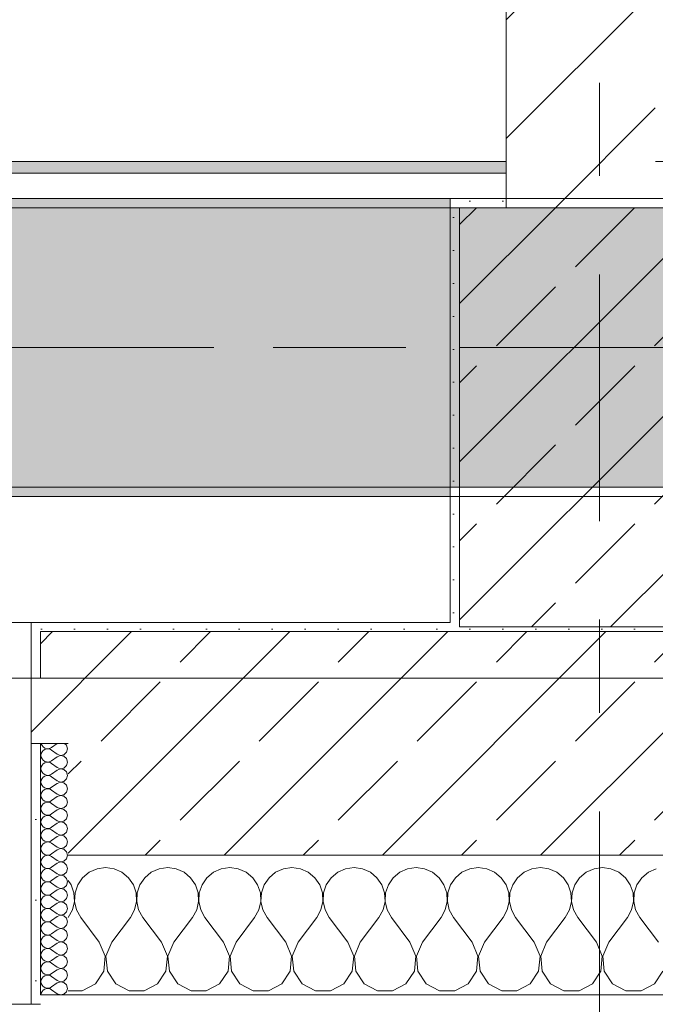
# Model space of a CAD drawing. Header units: metres. Extents: x -3.6 to 84.5, y -11 to 16.8.
# Tile 96 of 161: x 21.5 to 22.2, y -0.2 to 0.9. Entities that reach past the tile are written whole.
import ezdxf

# ---------------------------------------------------------------- set-up
doc = ezdxf.new("R2010")
doc.units = ezdxf.units.M
doc.header["$MEASUREMENT"] = 0
for name, pattern in [('Achse', [0.2, 0.1, -0.05, 0, -0.05]), ('Strichlinie doppelt', [0.546806, 0.264583, -0.105833, 0.070556, -0.105833]), ('Wipeout_Contour', [1, 0, -1])]:
    doc.linetypes.add(name, pattern=pattern)
for name, color, linetype in [('451 - Universal.Achsen Raster', 7, 'Continuous'), ('604 - Struktur.Wand Aussen', 7, 'Continuous'), ('605 - Struktur.Wand Innen', 7, 'Continuous'), ('607 - Struktur.Stütze', 7, 'Continuous'), ('608 - Struktur.Träger', 7, 'Continuous'), ('Neubau_653 - Abdeckung.TB Verkofferung', 7, 'Continuous')]:
    doc.layers.add(name, color=color, linetype=linetype)
pattern_1 = [(45, (0, 0), (-0.01767767, 0.01767767), [0, -0.025])]
pattern_2 = [(45, (0, 0), (-0.08485281, 0.08485281), []), (45, (-0.04243, 0.04243), (-0.08485281, 0.08485281), [0.09, -0.03])]
pattern_3 = [(0, (0, 0), (0, 0.08660254), [0, -0.05]), (0, (0.025, 0.0433), (0, 0.08660254), [0, -0.05])]

# ---------------------------------------------------------------- blocks, each defined once
blk = doc.blocks.new('*X80')
at = {"layer": '604 - Struktur.Wand Aussen', "color": 7, "linetype": 'Continuous', "lineweight": 5}
for p, q in [((21.5909, -0.0096), (21.5825, -0.0133)), ((21.6, -0.0083), (21.5909, -0.0096)), ((21.6091, -0.0096), (21.6, -0.0083)), ((21.6175, -0.0133), (21.6091, -0.0096)), ((21.6576, -0.0096), (21.6491, -0.0133)), ((21.6667, -0.0083), (21.6576, -0.0096)), ((21.6758, -0.0096), (21.6667, -0.0083)), ((21.6842, -0.0133), (21.6758, -0.0096)), ((21.7242, -0.0096), (21.7158, -0.0133)), ((21.7333, -0.0083), (21.7242, -0.0096)), ((21.7424, -0.0096), (21.7333, -0.0083)), ((21.7509, -0.0133), (21.7424, -0.0096)), ((21.7909, -0.0096), (21.7825, -0.0133)), ((21.8, -0.0083), (21.7909, -0.0096)), ((21.8091, -0.0096), (21.8, -0.0083)), ((21.8175, -0.0133), (21.8091, -0.0096)), ((21.8576, -0.0096), (21.8491, -0.0133)), ((21.8667, -0.0083), (21.8576, -0.0096)), ((21.8758, -0.0096), (21.8667, -0.0083)), ((21.8842, -0.0133), (21.8758, -0.0096)), ((21.9242, -0.0096), (21.9158, -0.0133)), ((21.9333, -0.0083), (21.9242, -0.0096)), ((21.9424, -0.0096), (21.9333, -0.0083)), ((21.9509, -0.0133), (21.9424, -0.0096)), ((21.9909, -0.0096), (21.9825, -0.0133)), ((22, -0.0083), (21.9909, -0.0096)), ((22.0091, -0.0096), (22, -0.0083)), ((22.0175, -0.0133), (22.0091, -0.0096)), ((22.0576, -0.0096), (22.0491, -0.0133)), ((22.0667, -0.0083), (22.0576, -0.0096)), ((22.0758, -0.0096), (22.0667, -0.0083)), ((22.0842, -0.0133), (22.0758, -0.0096)), ((22.1242, -0.0096), (22.1158, -0.0133)), ((22.1333, -0.0083), (22.1242, -0.0096)), ((22.1424, -0.0096), (22.1333, -0.0083)), ((22.1509, -0.0133), (22.1424, -0.0096)), ((22.1909, -0.0096), (22.1825, -0.0133)), ((21.5754, -0.0192), (21.5702, -0.0268)), ((21.5825, -0.0133), (21.5754, -0.0192)), ((21.6246, -0.0192), (21.6175, -0.0133)), ((21.6298, -0.0268), (21.6246, -0.0192)), ((21.6421, -0.0192), (21.6369, -0.0268)), ((21.6491, -0.0133), (21.6421, -0.0192)), ((21.6913, -0.0192), (21.6842, -0.0133)), ((21.6965, -0.0268), (21.6913, -0.0192)), ((21.7087, -0.0192), (21.7035, -0.0268)), ((21.7158, -0.0133), (21.7087, -0.0192)), ((21.7579, -0.0192), (21.7509, -0.0133)), ((21.7631, -0.0268), (21.7579, -0.0192)), ((21.7754, -0.0192), (21.7702, -0.0268)), ((21.7825, -0.0133), (21.7754, -0.0192)), ((21.8246, -0.0192), (21.8175, -0.0133)), ((21.8298, -0.0268), (21.8246, -0.0192)), ((21.8421, -0.0192), (21.8369, -0.0268)), ((21.8491, -0.0133), (21.8421, -0.0192)), ((21.8913, -0.0192), (21.8842, -0.0133)), ((21.8965, -0.0268), (21.8913, -0.0192)), ((21.9087, -0.0192), (21.9035, -0.0268)), ((21.9158, -0.0133), (21.9087, -0.0192)), ((21.9579, -0.0192), (21.9509, -0.0133)), ((21.9631, -0.0268), (21.9579, -0.0192)), ((21.9754, -0.0192), (21.9702, -0.0268)), ((21.9825, -0.0133), (21.9754, -0.0192)), ((22.0246, -0.0192), (22.0175, -0.0133)), ((22.0298, -0.0268), (22.0246, -0.0192)), ((22.0421, -0.0192), (22.0369, -0.0268)), ((22.0491, -0.0133), (22.0421, -0.0192)), ((22.0913, -0.0192), (22.0842, -0.0133)), ((22.0965, -0.0268), (22.0913, -0.0192)), ((22.1087, -0.0192), (22.1035, -0.0268)), ((22.1158, -0.0133), (22.1087, -0.0192)), ((22.1579, -0.0192), (22.1509, -0.0133)), ((22.1631, -0.0268), (22.1579, -0.0192)), ((22.1754, -0.0192), (22.1702, -0.0268)), ((22.1825, -0.0133), (22.1754, -0.0192)), ((21.5631, -0.0268), (21.56, -0.0222)), ((21.5661, -0.0355), (21.5631, -0.0268)), ((21.5702, -0.0268), (21.5672, -0.0355)), ((21.6328, -0.0355), (21.6298, -0.0268)), ((21.6369, -0.0268), (21.6339, -0.0355)), ((21.6994, -0.0355), (21.6965, -0.0268)), ((21.7035, -0.0268), (21.7006, -0.0355)), ((21.7661, -0.0355), (21.7631, -0.0268)), ((21.7702, -0.0268), (21.7672, -0.0355)), ((21.8328, -0.0355), (21.8298, -0.0268)), ((21.8369, -0.0268), (21.8339, -0.0355)), ((21.8994, -0.0355), (21.8965, -0.0268)), ((21.9035, -0.0268), (21.9006, -0.0355)), ((21.9661, -0.0355), (21.9631, -0.0268)), ((21.9702, -0.0268), (21.9672, -0.0355)), ((22.0328, -0.0355), (22.0298, -0.0268)), ((22.0369, -0.0268), (22.0339, -0.0355)), ((22.0994, -0.0355), (22.0965, -0.0268)), ((22.1035, -0.0268), (22.1006, -0.0355)), ((22.1661, -0.0355), (22.1631, -0.0268)), ((22.1702, -0.0268), (22.1672, -0.0355)), ((21.5665, -0.0447), (21.5661, -0.0355)), ((21.5672, -0.0355), (21.5668, -0.0447)), ((21.6332, -0.0447), (21.6328, -0.0355)), ((21.6339, -0.0355), (21.6335, -0.0447)), ((21.6999, -0.0447), (21.6994, -0.0355)), ((21.7006, -0.0355), (21.7001, -0.0447)), ((21.7665, -0.0447), (21.7661, -0.0355)), ((21.7672, -0.0355), (21.7668, -0.0447)), ((21.8332, -0.0447), (21.8328, -0.0355)), ((21.8339, -0.0355), (21.8335, -0.0447)), ((21.8999, -0.0447), (21.8994, -0.0355)), ((21.9006, -0.0355), (21.9001, -0.0447)), ((21.9665, -0.0447), (21.9661, -0.0355)), ((21.9672, -0.0355), (21.9668, -0.0447)), ((22.0332, -0.0447), (22.0328, -0.0355)), ((22.0339, -0.0355), (22.0335, -0.0447)), ((22.0999, -0.0447), (22.0994, -0.0355)), ((22.1006, -0.0355), (22.1001, -0.0447)), ((22.1665, -0.0447), (22.1661, -0.0355)), ((22.1672, -0.0355), (22.1668, -0.0447)), ((21.5645, -0.0536), (21.5665, -0.0447)), ((21.5668, -0.0447), (21.5689, -0.0536)), ((21.6311, -0.0536), (21.6332, -0.0447)), ((21.6335, -0.0447), (21.6355, -0.0536)), ((21.6978, -0.0536), (21.6999, -0.0447)), ((21.7001, -0.0447), (21.7022, -0.0536)), ((21.7645, -0.0536), (21.7665, -0.0447)), ((21.7668, -0.0447), (21.7689, -0.0536)), ((21.8311, -0.0536), (21.8332, -0.0447)), ((21.8335, -0.0447), (21.8355, -0.0536)), ((21.8978, -0.0536), (21.8999, -0.0447)), ((21.9001, -0.0447), (21.9022, -0.0536)), ((21.9645, -0.0536), (21.9665, -0.0447)), ((21.9668, -0.0447), (21.9689, -0.0536)), ((22.0311, -0.0536), (22.0332, -0.0447)), ((22.0335, -0.0447), (22.0355, -0.0536)), ((22.0978, -0.0536), (22.0999, -0.0447)), ((22.1001, -0.0447), (22.1022, -0.0536)), ((22.1645, -0.0536), (22.1665, -0.0447)), ((22.1668, -0.0447), (22.1689, -0.0536)), ((21.56, -0.0617), (21.5645, -0.0536)), ((21.5689, -0.0536), (21.5733, -0.0617)), ((21.5933, -0.0883), (21.5733, -0.0617)), ((21.6067, -0.0883), (21.6267, -0.0617)), ((21.6267, -0.0617), (21.6311, -0.0536)), ((21.6355, -0.0536), (21.64, -0.0617)), ((21.66, -0.0883), (21.64, -0.0617)), ((21.6733, -0.0883), (21.6933, -0.0617)), ((21.6933, -0.0617), (21.6978, -0.0536)), ((21.7022, -0.0536), (21.7067, -0.0617)), ((21.7267, -0.0883), (21.7067, -0.0617)), ((21.74, -0.0883), (21.76, -0.0617)), ((21.76, -0.0617), (21.7645, -0.0536)), ((21.7689, -0.0536), (21.7733, -0.0617)), ((21.7933, -0.0883), (21.7733, -0.0617)), ((21.8067, -0.0883), (21.8267, -0.0617)), ((21.8267, -0.0617), (21.8311, -0.0536)), ((21.8355, -0.0536), (21.84, -0.0617)), ((21.86, -0.0883), (21.84, -0.0617)), ((21.8733, -0.0883), (21.8933, -0.0617)), ((21.8933, -0.0617), (21.8978, -0.0536)), ((21.9022, -0.0536), (21.9067, -0.0617)), ((21.9267, -0.0883), (21.9067, -0.0617)), ((21.94, -0.0883), (21.96, -0.0617)), ((21.96, -0.0617), (21.9645, -0.0536)), ((21.9689, -0.0536), (21.9733, -0.0617)), ((21.9933, -0.0883), (21.9733, -0.0617)), ((22.0067, -0.0883), (22.0267, -0.0617)), ((22.0267, -0.0617), (22.0311, -0.0536)), ((22.0355, -0.0536), (22.04, -0.0617)), ((22.06, -0.0883), (22.04, -0.0617)), ((22.0733, -0.0883), (22.0933, -0.0617)), ((22.0933, -0.0617), (22.0978, -0.0536)), ((22.1022, -0.0536), (22.1067, -0.0617)), ((22.1267, -0.0883), (22.1067, -0.0617)), ((22.14, -0.0883), (22.16, -0.0617)), ((22.16, -0.0617), (22.1645, -0.0536)), ((22.1689, -0.0536), (22.1733, -0.0617)), ((22.1933, -0.0883), (22.1733, -0.0617)), ((21.5996, -0.1033), (21.5933, -0.0883)), ((21.6067, -0.0883), (21.6004, -0.1033)), ((21.6663, -0.1033), (21.66, -0.0883)), ((21.6733, -0.0883), (21.667, -0.1033)), ((21.733, -0.1033), (21.7267, -0.0883)), ((21.74, -0.0883), (21.7337, -0.1033)), ((21.7996, -0.1033), (21.7933, -0.0883)), ((21.8067, -0.0883), (21.8004, -0.1033)), ((21.8663, -0.1033), (21.86, -0.0883)), ((21.8733, -0.0883), (21.867, -0.1033)), ((21.933, -0.1033), (21.9267, -0.0883)), ((21.94, -0.0883), (21.9337, -0.1033)), ((21.9996, -0.1033), (21.9933, -0.0883)), ((22.0067, -0.0883), (22.0004, -0.1033)), ((22.0663, -0.1033), (22.06, -0.0883)), ((22.0733, -0.0883), (22.067, -0.1033)), ((22.133, -0.1033), (22.1267, -0.0883)), ((22.14, -0.0883), (22.1337, -0.1033)), ((21.5981, -0.1195), (21.5996, -0.1033)), ((21.6004, -0.1033), (21.6019, -0.1195)), ((21.6648, -0.1195), (21.6663, -0.1033)), ((21.667, -0.1033), (21.6686, -0.1195)), ((21.7314, -0.1195), (21.733, -0.1033)), ((21.7337, -0.1033), (21.7352, -0.1195)), ((21.7981, -0.1195), (21.7996, -0.1033)), ((21.8004, -0.1033), (21.8019, -0.1195)), ((21.8648, -0.1195), (21.8663, -0.1033)), ((21.867, -0.1033), (21.8686, -0.1195)), ((21.9314, -0.1195), (21.933, -0.1033)), ((21.9337, -0.1033), (21.9352, -0.1195)), ((21.9981, -0.1195), (21.9996, -0.1033)), ((22.0004, -0.1033), (22.0019, -0.1195)), ((22.0648, -0.1195), (22.0663, -0.1033)), ((22.067, -0.1033), (22.0686, -0.1195)), ((22.1314, -0.1195), (22.133, -0.1033)), ((22.1337, -0.1033), (22.1352, -0.1195)), ((21.5891, -0.133), (21.5981, -0.1195)), ((21.6019, -0.1195), (21.6109, -0.133)), ((21.6558, -0.133), (21.6648, -0.1195)), ((21.6686, -0.1195), (21.6776, -0.133)), ((21.7224, -0.133), (21.7314, -0.1195)), ((21.7352, -0.1195), (21.7442, -0.133)), ((21.7891, -0.133), (21.7981, -0.1195)), ((21.8019, -0.1195), (21.8109, -0.133)), ((21.8558, -0.133), (21.8648, -0.1195)), ((21.8686, -0.1195), (21.8776, -0.133)), ((21.9224, -0.133), (21.9314, -0.1195)), ((21.9352, -0.1195), (21.9442, -0.133)), ((21.9891, -0.133), (21.9981, -0.1195)), ((22.0019, -0.1195), (22.0109, -0.133)), ((22.0558, -0.133), (22.0648, -0.1195)), ((22.0686, -0.1195), (22.0776, -0.133)), ((22.1224, -0.133), (22.1314, -0.1195)), ((22.1352, -0.1195), (22.1442, -0.133)), ((22.1891, -0.133), (22.1981, -0.1195)), ((21.5748, -0.1407), (21.5891, -0.133)), ((21.6109, -0.133), (21.6252, -0.1407)), ((21.6415, -0.1407), (21.6558, -0.133)), ((21.6776, -0.133), (21.6919, -0.1407)), ((21.7081, -0.1407), (21.7224, -0.133)), ((21.7442, -0.133), (21.7585, -0.1407)), ((21.7748, -0.1407), (21.7891, -0.133)), ((21.8109, -0.133), (21.8252, -0.1407)), ((21.8415, -0.1407), (21.8558, -0.133)), ((21.8776, -0.133), (21.8919, -0.1407)), ((21.9081, -0.1407), (21.9224, -0.133)), ((21.9442, -0.133), (21.9585, -0.1407)), ((21.9748, -0.1407), (21.9891, -0.133)), ((22.0109, -0.133), (22.0252, -0.1407)), ((22.0415, -0.1407), (22.0558, -0.133)), ((22.0776, -0.133), (22.0919, -0.1407)), ((22.1081, -0.1407), (22.1224, -0.133)), ((22.1442, -0.133), (22.1585, -0.1407)), ((22.1748, -0.1407), (22.1891, -0.133)), ((21.56, -0.1407), (21.5748, -0.1407)), ((21.6252, -0.1407), (21.6415, -0.1407)), ((21.6919, -0.1407), (21.7081, -0.1407)), ((21.7585, -0.1407), (21.7748, -0.1407)), ((21.8252, -0.1407), (21.8415, -0.1407)), ((21.8919, -0.1407), (21.9081, -0.1407)), ((21.9585, -0.1407), (21.9748, -0.1407)), ((22.0252, -0.1407), (22.0415, -0.1407)), ((22.0919, -0.1407), (22.1081, -0.1407)), ((22.1585, -0.1407), (22.1748, -0.1407))]:
    blk.add_line(p, q, dxfattribs=at)
blk = doc.blocks.new('*X106')
at = {"layer": '604 - Struktur.Wand Aussen', "color": 7, "linetype": 'Continuous', "lineweight": 5}
for p, q in [((21.5309, 0.125), (21.531, 0.1245)), ((21.531, 0.1245), (21.5318, 0.1227)), ((21.5318, 0.1227), (21.533, 0.1212)), ((21.533, 0.1174), (21.5318, 0.1159)), ((21.533, 0.1212), (21.5347, 0.12)), ((21.5347, 0.1185), (21.533, 0.1174)), ((21.5347, 0.12), (21.5365, 0.1194)), ((21.5365, 0.1192), (21.5347, 0.1185)), ((21.5365, 0.1194), (21.5385, 0.1193)), ((21.5385, 0.1193), (21.5365, 0.1192)), ((21.5385, 0.1193), (21.5404, 0.1198)), ((21.5404, 0.1188), (21.5385, 0.1193)), ((21.5404, 0.1198), (21.5421, 0.1207)), ((21.5421, 0.1179), (21.5404, 0.1188)), ((21.5479, 0.125), (21.5421, 0.1207)), ((21.5479, 0.1136), (21.5421, 0.1179)), ((21.5582, 0.123), (21.5561, 0.125)), ((21.5593, 0.1193), (21.5582, 0.123)), ((21.5582, 0.1155), (21.5593, 0.1193)), ((21.531, 0.1141), (21.5307, 0.1121)), ((21.5307, 0.1121), (21.531, 0.1102)), ((21.5318, 0.1159), (21.531, 0.1141)), ((21.531, 0.1102), (21.5318, 0.1084)), ((21.5318, 0.1084), (21.533, 0.1069)), ((21.533, 0.1069), (21.5347, 0.1058)), ((21.5347, 0.1058), (21.5365, 0.1051)), ((21.5404, 0.1055), (21.5421, 0.1064)), ((21.5479, 0.1107), (21.5421, 0.1064)), ((21.5479, 0.1136), (21.5515, 0.1122)), ((21.5515, 0.1121), (21.5479, 0.1107)), ((21.5515, 0.1122), (21.5553, 0.1129)), ((21.5553, 0.1114), (21.5515, 0.1121)), ((21.5553, 0.1129), (21.5582, 0.1155)), ((21.5582, 0.1088), (21.5553, 0.1114)), ((21.5593, 0.105), (21.5582, 0.1088)), ((21.531, 0.0998), (21.5307, 0.0979)), ((21.5307, 0.0979), (21.531, 0.0959)), ((21.5318, 0.1016), (21.531, 0.0998)), ((21.531, 0.0959), (21.5318, 0.0941)), ((21.533, 0.1031), (21.5318, 0.1016)), ((21.5347, 0.1042), (21.533, 0.1031)), ((21.5365, 0.1049), (21.5347, 0.1042)), ((21.5365, 0.1051), (21.5385, 0.105)), ((21.5385, 0.105), (21.5365, 0.1049)), ((21.5385, 0.105), (21.5404, 0.1055)), ((21.5404, 0.1045), (21.5385, 0.105)), ((21.5421, 0.1036), (21.5404, 0.1045)), ((21.5479, 0.0993), (21.5421, 0.1036)), ((21.5479, 0.0964), (21.5421, 0.0921)), ((21.5479, 0.0993), (21.5515, 0.0979)), ((21.5515, 0.0978), (21.5479, 0.0964)), ((21.5515, 0.0979), (21.5553, 0.0986)), ((21.5553, 0.0971), (21.5515, 0.0978)), ((21.5553, 0.0986), (21.5582, 0.1012)), ((21.5582, 0.0945), (21.5553, 0.0971)), ((21.5582, 0.1012), (21.5593, 0.105)), ((21.531, 0.0855), (21.5307, 0.0836)), ((21.5318, 0.0873), (21.531, 0.0855)), ((21.5318, 0.0941), (21.533, 0.0926)), ((21.533, 0.0888), (21.5318, 0.0873)), ((21.533, 0.0926), (21.5347, 0.0915)), ((21.5347, 0.09), (21.533, 0.0888)), ((21.5347, 0.0915), (21.5365, 0.0908)), ((21.5365, 0.0906), (21.5347, 0.09)), ((21.5365, 0.0908), (21.5385, 0.0907)), ((21.5385, 0.0907), (21.5365, 0.0906)), ((21.5385, 0.0907), (21.5404, 0.0912)), ((21.5404, 0.0902), (21.5385, 0.0907)), ((21.5404, 0.0912), (21.5421, 0.0921)), ((21.5421, 0.0893), (21.5404, 0.0902)), ((21.5479, 0.085), (21.5421, 0.0893)), ((21.5479, 0.085), (21.5515, 0.0836)), ((21.5553, 0.0843), (21.5582, 0.087)), ((21.5593, 0.0907), (21.5582, 0.0945)), ((21.5582, 0.087), (21.5593, 0.0907)), ((21.5307, 0.0836), (21.531, 0.0816)), ((21.531, 0.0816), (21.5318, 0.0798)), ((21.5318, 0.0798), (21.533, 0.0783)), ((21.533, 0.0746), (21.5318, 0.073)), ((21.533, 0.0783), (21.5347, 0.0772)), ((21.5347, 0.0757), (21.533, 0.0746)), ((21.5347, 0.0772), (21.5365, 0.0766)), ((21.5365, 0.0763), (21.5347, 0.0757)), ((21.5365, 0.0766), (21.5385, 0.0765)), ((21.5385, 0.0764), (21.5365, 0.0763)), ((21.5385, 0.0765), (21.5404, 0.0769)), ((21.5404, 0.076), (21.5385, 0.0764)), ((21.5404, 0.0769), (21.5421, 0.0779)), ((21.5421, 0.075), (21.5404, 0.076)), ((21.5479, 0.0821), (21.5421, 0.0779)), ((21.5479, 0.0707), (21.5421, 0.075)), ((21.5515, 0.0835), (21.5479, 0.0821)), ((21.5515, 0.0836), (21.5553, 0.0843)), ((21.5553, 0.0828), (21.5515, 0.0835)), ((21.5582, 0.0802), (21.5553, 0.0828)), ((21.5593, 0.0764), (21.5582, 0.0802)), ((21.5582, 0.0727), (21.5593, 0.0764)), ((21.531, 0.0712), (21.5307, 0.0693)), ((21.5307, 0.0693), (21.531, 0.0673)), ((21.5318, 0.073), (21.531, 0.0712)), ((21.531, 0.0673), (21.5318, 0.0655)), ((21.5318, 0.0655), (21.533, 0.064)), ((21.533, 0.064), (21.5347, 0.0629)), ((21.5404, 0.0626), (21.5421, 0.0636)), ((21.5479, 0.0679), (21.5421, 0.0636)), ((21.5479, 0.0707), (21.5515, 0.0693)), ((21.5515, 0.0693), (21.5479, 0.0679)), ((21.5515, 0.0693), (21.5553, 0.07)), ((21.5553, 0.0685), (21.5515, 0.0693)), ((21.5553, 0.07), (21.5582, 0.0727)), ((21.5582, 0.0659), (21.5553, 0.0685)), ((21.5593, 0.0621), (21.5582, 0.0659)), ((21.531, 0.057), (21.5307, 0.055)), ((21.5307, 0.055), (21.531, 0.053)), ((21.5318, 0.0588), (21.531, 0.057)), ((21.531, 0.053), (21.5318, 0.0512)), ((21.533, 0.0603), (21.5318, 0.0588)), ((21.5347, 0.0614), (21.533, 0.0603)), ((21.5347, 0.0629), (21.5365, 0.0623)), ((21.5365, 0.062), (21.5347, 0.0614)), ((21.5365, 0.0623), (21.5385, 0.0622)), ((21.5385, 0.0621), (21.5365, 0.062)), ((21.5385, 0.0622), (21.5404, 0.0626)), ((21.5404, 0.0617), (21.5385, 0.0621)), ((21.5421, 0.0607), (21.5404, 0.0617)), ((21.5479, 0.0564), (21.5421, 0.0607)), ((21.5479, 0.0536), (21.5421, 0.0493)), ((21.5479, 0.0564), (21.5515, 0.055)), ((21.5515, 0.055), (21.5479, 0.0536)), ((21.5515, 0.055), (21.5553, 0.0558)), ((21.5553, 0.0542), (21.5515, 0.055)), ((21.5553, 0.0558), (21.5582, 0.0584)), ((21.5582, 0.0516), (21.5553, 0.0542)), ((21.5582, 0.0584), (21.5593, 0.0621)), ((21.531, 0.0427), (21.5307, 0.0407)), ((21.5318, 0.0445), (21.531, 0.0427)), ((21.5318, 0.0512), (21.533, 0.0497)), ((21.533, 0.046), (21.5318, 0.0445)), ((21.533, 0.0497), (21.5347, 0.0486)), ((21.5347, 0.0471), (21.533, 0.046)), ((21.5347, 0.0486), (21.5365, 0.048)), ((21.5365, 0.0477), (21.5347, 0.0471)), ((21.5365, 0.048), (21.5385, 0.0479)), ((21.5385, 0.0478), (21.5365, 0.0477)), ((21.5385, 0.0479), (21.5404, 0.0483)), ((21.5404, 0.0474), (21.5385, 0.0478)), ((21.5404, 0.0483), (21.5421, 0.0493)), ((21.5421, 0.0464), (21.5404, 0.0474)), ((21.5479, 0.0421), (21.5421, 0.0464)), ((21.5553, 0.0415), (21.5582, 0.0441)), ((21.5593, 0.0479), (21.5582, 0.0516)), ((21.5582, 0.0441), (21.5593, 0.0479)), ((21.5307, 0.0407), (21.531, 0.0388)), ((21.531, 0.0388), (21.5318, 0.037)), ((21.5318, 0.037), (21.533, 0.0354)), ((21.533, 0.0354), (21.5347, 0.0343)), ((21.5347, 0.0328), (21.533, 0.0317)), ((21.5347, 0.0343), (21.5365, 0.0337)), ((21.5365, 0.0334), (21.5347, 0.0328)), ((21.5365, 0.0337), (21.5385, 0.0336)), ((21.5385, 0.0335), (21.5365, 0.0334)), ((21.5385, 0.0336), (21.5404, 0.034)), ((21.5404, 0.0331), (21.5385, 0.0335)), ((21.5404, 0.034), (21.5421, 0.035)), ((21.5421, 0.0321), (21.5404, 0.0331)), ((21.5479, 0.0393), (21.5421, 0.035)), ((21.5479, 0.0279), (21.5421, 0.0321)), ((21.5479, 0.0421), (21.5515, 0.0407)), ((21.5515, 0.0407), (21.5479, 0.0393)), ((21.5515, 0.0407), (21.5553, 0.0415)), ((21.5553, 0.04), (21.5515, 0.0407)), ((21.5582, 0.0373), (21.5553, 0.04)), ((21.5593, 0.0336), (21.5582, 0.0373)), ((21.5582, 0.0298), (21.5593, 0.0336)), ((21.531, 0.0284), (21.5307, 0.0264)), ((21.5307, 0.0264), (21.531, 0.0245)), ((21.5318, 0.0302), (21.531, 0.0284)), ((21.531, 0.0245), (21.5318, 0.0227)), ((21.533, 0.0317), (21.5318, 0.0302)), ((21.5318, 0.0227), (21.533, 0.0212)), ((21.533, 0.0212), (21.5347, 0.02)), ((21.5479, 0.025), (21.5421, 0.0207)), ((21.5479, 0.0279), (21.5515, 0.0265)), ((21.5515, 0.0264), (21.5479, 0.025)), ((21.5515, 0.0265), (21.5553, 0.0272)), ((21.5553, 0.0257), (21.5515, 0.0264)), ((21.5553, 0.0272), (21.5582, 0.0298)), ((21.5582, 0.023), (21.5553, 0.0257)), ((21.5593, 0.0193), (21.5582, 0.023)), ((21.531, 0.0141), (21.5307, 0.0121)), ((21.5307, 0.0121), (21.531, 0.0102)), ((21.5318, 0.0159), (21.531, 0.0141)), ((21.533, 0.0174), (21.5318, 0.0159)), ((21.5347, 0.0185), (21.533, 0.0174)), ((21.5347, 0.02), (21.5365, 0.0194)), ((21.5365, 0.0192), (21.5347, 0.0185)), ((21.5365, 0.0194), (21.5385, 0.0193)), ((21.5385, 0.0193), (21.5365, 0.0192)), ((21.5385, 0.0193), (21.5404, 0.0198)), ((21.5404, 0.0188), (21.5385, 0.0193)), ((21.5404, 0.0198), (21.5421, 0.0207)), ((21.5421, 0.0179), (21.5404, 0.0188)), ((21.5479, 0.0136), (21.5421, 0.0179)), ((21.5479, 0.0107), (21.5421, 0.0064)), ((21.5479, 0.0136), (21.5515, 0.0122)), ((21.5515, 0.0121), (21.5479, 0.0107)), ((21.5515, 0.0122), (21.5553, 0.0129)), ((21.5553, 0.0114), (21.5515, 0.0121)), ((21.5553, 0.0129), (21.5582, 0.0155)), ((21.5582, 0.0088), (21.5553, 0.0114)), ((21.5582, 0.0155), (21.5593, 0.0193)), ((21.531, 0.0102), (21.5318, 0.0084)), ((21.5318, 0.0016), (21.531, -0.0002)), ((21.5318, 0.0084), (21.533, 0.0069)), ((21.533, 0.0031), (21.5318, 0.0016)), ((21.533, 0.0069), (21.5347, 0.0058)), ((21.5347, 0.0042), (21.533, 0.0031)), ((21.5347, 0.0058), (21.5365, 0.0051)), ((21.5365, 0.0049), (21.5347, 0.0042)), ((21.5365, 0.0051), (21.5385, 0.005)), ((21.5385, 0.005), (21.5365, 0.0049)), ((21.5385, 0.005), (21.5404, 0.0055)), ((21.5404, 0.0045), (21.5385, 0.005)), ((21.5404, 0.0055), (21.5421, 0.0064)), ((21.5421, 0.0036), (21.5404, 0.0045)), ((21.5479, -0.0007), (21.5421, 0.0036)), ((21.5553, -0.0014), (21.5582, 0.0012)), ((21.5593, 0.005), (21.5582, 0.0088)), ((21.5582, 0.0012), (21.5593, 0.005)), ((21.531, -0.0002), (21.5307, -0.0021)), ((21.5307, -0.0021), (21.531, -0.0041)), ((21.531, -0.0041), (21.5318, -0.0059)), ((21.5318, -0.0059), (21.533, -0.0074)), ((21.533, -0.0074), (21.5347, -0.0085)), ((21.5347, -0.01), (21.533, -0.0112)), ((21.5347, -0.0085), (21.5365, -0.0092)), ((21.5365, -0.0094), (21.5347, -0.01)), ((21.5365, -0.0092), (21.5385, -0.0093)), ((21.5385, -0.0093), (21.5365, -0.0094)), ((21.5385, -0.0093), (21.5404, -0.0088)), ((21.5404, -0.0098), (21.5385, -0.0093)), ((21.5404, -0.0088), (21.5421, -0.0079)), ((21.5421, -0.0107), (21.5404, -0.0098)), ((21.5479, -0.0036), (21.5421, -0.0079)), ((21.5479, -0.0007), (21.5515, -0.0021)), ((21.5515, -0.0022), (21.5479, -0.0036)), ((21.5515, -0.0021), (21.5553, -0.0014)), ((21.5553, -0.0029), (21.5515, -0.0022)), ((21.5582, -0.0055), (21.5553, -0.0029)), ((21.5593, -0.0093), (21.5582, -0.0055)), ((21.5582, -0.013), (21.5593, -0.0093)), ((21.531, -0.0145), (21.5307, -0.0164)), ((21.5307, -0.0164), (21.531, -0.0184)), ((21.5318, -0.0127), (21.531, -0.0145)), ((21.531, -0.0184), (21.5318, -0.0202)), ((21.533, -0.0112), (21.5318, -0.0127)), ((21.5318, -0.0202), (21.533, -0.0217)), ((21.5479, -0.015), (21.5421, -0.0107)), ((21.5479, -0.0179), (21.5421, -0.0221)), ((21.5479, -0.015), (21.5515, -0.0164)), ((21.5515, -0.0165), (21.5479, -0.0179)), ((21.5515, -0.0164), (21.5553, -0.0157)), ((21.5553, -0.0172), (21.5515, -0.0165)), ((21.5553, -0.0157), (21.5582, -0.013)), ((21.5582, -0.0198), (21.5553, -0.0172)), ((21.5593, -0.0236), (21.5582, -0.0198)), ((21.531, -0.0288), (21.5307, -0.0307)), ((21.5307, -0.0307), (21.531, -0.0327)), ((21.5318, -0.027), (21.531, -0.0288)), ((21.533, -0.0254), (21.5318, -0.027)), ((21.533, -0.0217), (21.5347, -0.0228)), ((21.5347, -0.0243), (21.533, -0.0254)), ((21.5347, -0.0228), (21.5365, -0.0234)), ((21.5365, -0.0237), (21.5347, -0.0243)), ((21.5365, -0.0234), (21.5385, -0.0235)), ((21.5385, -0.0236), (21.5365, -0.0237)), ((21.5385, -0.0235), (21.5404, -0.0231)), ((21.5404, -0.024), (21.5385, -0.0236)), ((21.5404, -0.0231), (21.5421, -0.0221)), ((21.5421, -0.025), (21.5404, -0.024)), ((21.5479, -0.0293), (21.5421, -0.025)), ((21.5479, -0.0293), (21.5515, -0.0307)), ((21.5515, -0.0307), (21.5479, -0.0321)), ((21.5515, -0.0307), (21.5553, -0.03)), ((21.5553, -0.0315), (21.5515, -0.0307)), ((21.5553, -0.03), (21.5582, -0.0273)), ((21.5582, -0.0341), (21.5553, -0.0315)), ((21.5582, -0.0273), (21.5593, -0.0236)), ((21.531, -0.0327), (21.5318, -0.0345)), ((21.5318, -0.0412), (21.531, -0.043)), ((21.5318, -0.0345), (21.533, -0.036)), ((21.533, -0.0397), (21.5318, -0.0412)), ((21.533, -0.036), (21.5347, -0.0371)), ((21.5347, -0.0386), (21.533, -0.0397)), ((21.5347, -0.0371), (21.5365, -0.0377)), ((21.5365, -0.038), (21.5347, -0.0386)), ((21.5365, -0.0377), (21.5385, -0.0378)), ((21.5385, -0.0379), (21.5365, -0.038)), ((21.5385, -0.0378), (21.5404, -0.0374)), ((21.5404, -0.0383), (21.5385, -0.0379)), ((21.5404, -0.0374), (21.5421, -0.0364)), ((21.5421, -0.0393), (21.5404, -0.0383)), ((21.5479, -0.0321), (21.5421, -0.0364)), ((21.5479, -0.0436), (21.5421, -0.0393)), ((21.5553, -0.0442), (21.5582, -0.0416)), ((21.5593, -0.0379), (21.5582, -0.0341)), ((21.5582, -0.0416), (21.5593, -0.0379)), ((21.531, -0.043), (21.5307, -0.045)), ((21.5307, -0.045), (21.531, -0.047)), ((21.531, -0.047), (21.5318, -0.0488)), ((21.5318, -0.0488), (21.533, -0.0503)), ((21.533, -0.0503), (21.5347, -0.0514)), ((21.5347, -0.0514), (21.5365, -0.052)), ((21.5365, -0.0523), (21.5347, -0.0529)), ((21.5365, -0.052), (21.5385, -0.0521)), ((21.5385, -0.0522), (21.5365, -0.0523)), ((21.5385, -0.0521), (21.5404, -0.0517)), ((21.5404, -0.0526), (21.5385, -0.0522)), ((21.5404, -0.0517), (21.5421, -0.0507)), ((21.5421, -0.0536), (21.5404, -0.0526)), ((21.5479, -0.0464), (21.5421, -0.0507)), ((21.5479, -0.0436), (21.5515, -0.045)), ((21.5515, -0.045), (21.5479, -0.0464)), ((21.5515, -0.045), (21.5553, -0.0442)), ((21.5553, -0.0458), (21.5515, -0.045)), ((21.5582, -0.0484), (21.5553, -0.0458)), ((21.5593, -0.0521), (21.5582, -0.0484)), ((21.5582, -0.0559), (21.5593, -0.0521)), ((21.531, -0.0573), (21.5307, -0.0593)), ((21.5307, -0.0593), (21.531, -0.0612)), ((21.5318, -0.0555), (21.531, -0.0573)), ((21.531, -0.0612), (21.5318, -0.063)), ((21.533, -0.054), (21.5318, -0.0555)), ((21.5318, -0.063), (21.533, -0.0646)), ((21.5347, -0.0529), (21.533, -0.054)), ((21.5479, -0.0579), (21.5421, -0.0536)), ((21.5479, -0.0607), (21.5421, -0.065)), ((21.5479, -0.0579), (21.5515, -0.0593)), ((21.5515, -0.0593), (21.5479, -0.0607)), ((21.5515, -0.0593), (21.5553, -0.0585)), ((21.5553, -0.06), (21.5515, -0.0593)), ((21.5553, -0.0585), (21.5582, -0.0559)), ((21.5582, -0.0627), (21.5553, -0.06)), ((21.5593, -0.0664), (21.5582, -0.0627)), ((21.531, -0.0716), (21.5307, -0.0736)), ((21.5307, -0.0736), (21.531, -0.0755)), ((21.5318, -0.0698), (21.531, -0.0716)), ((21.533, -0.0683), (21.5318, -0.0698)), ((21.533, -0.0646), (21.5347, -0.0657)), ((21.5347, -0.0672), (21.533, -0.0683)), ((21.5347, -0.0657), (21.5365, -0.0663)), ((21.5365, -0.0666), (21.5347, -0.0672)), ((21.5365, -0.0663), (21.5385, -0.0664)), ((21.5385, -0.0665), (21.5365, -0.0666)), ((21.5385, -0.0664), (21.5404, -0.066)), ((21.5404, -0.0669), (21.5385, -0.0665)), ((21.5404, -0.066), (21.5421, -0.065)), ((21.5421, -0.0679), (21.5404, -0.0669)), ((21.5479, -0.0721), (21.5421, -0.0679)), ((21.5479, -0.0721), (21.5515, -0.0735)), ((21.5515, -0.0736), (21.5479, -0.075)), ((21.5515, -0.0735), (21.5553, -0.0728)), ((21.5553, -0.0743), (21.5515, -0.0736)), ((21.5553, -0.0728), (21.5582, -0.0702)), ((21.5582, -0.0702), (21.5593, -0.0664)), ((21.531, -0.0755), (21.5318, -0.0773)), ((21.5318, -0.0841), (21.531, -0.0859)), ((21.5318, -0.0773), (21.533, -0.0788)), ((21.533, -0.0826), (21.5318, -0.0841)), ((21.533, -0.0788), (21.5347, -0.08)), ((21.5347, -0.0815), (21.533, -0.0826)), ((21.5347, -0.08), (21.5365, -0.0806)), ((21.5365, -0.0808), (21.5347, -0.0815)), ((21.5365, -0.0806), (21.5385, -0.0807)), ((21.5385, -0.0807), (21.5365, -0.0808)), ((21.5385, -0.0807), (21.5404, -0.0802)), ((21.5404, -0.0812), (21.5385, -0.0807)), ((21.5404, -0.0802), (21.5421, -0.0793)), ((21.5421, -0.0821), (21.5404, -0.0812)), ((21.5479, -0.075), (21.5421, -0.0793)), ((21.5479, -0.0864), (21.5421, -0.0821)), ((21.5582, -0.077), (21.5553, -0.0743)), ((21.5553, -0.0871), (21.5582, -0.0845)), ((21.5593, -0.0807), (21.5582, -0.077)), ((21.5582, -0.0845), (21.5593, -0.0807)), ((21.531, -0.0859), (21.5307, -0.0879)), ((21.5307, -0.0879), (21.531, -0.0898)), ((21.531, -0.0898), (21.5318, -0.0916)), ((21.5318, -0.0916), (21.533, -0.0931)), ((21.533, -0.0931), (21.5347, -0.0942)), ((21.5347, -0.0942), (21.5365, -0.0949)), ((21.5365, -0.0949), (21.5385, -0.095)), ((21.5385, -0.095), (21.5365, -0.0951)), ((21.5385, -0.095), (21.5404, -0.0945)), ((21.5404, -0.0955), (21.5385, -0.095)), ((21.5404, -0.0945), (21.5421, -0.0936)), ((21.5479, -0.0893), (21.5421, -0.0936)), ((21.5479, -0.0864), (21.5515, -0.0878)), ((21.5515, -0.0879), (21.5479, -0.0893)), ((21.5515, -0.0878), (21.5553, -0.0871)), ((21.5553, -0.0886), (21.5515, -0.0879)), ((21.5582, -0.0912), (21.5553, -0.0886)), ((21.5593, -0.095), (21.5582, -0.0912)), ((21.5582, -0.0988), (21.5593, -0.095)), ((21.531, -0.1002), (21.5307, -0.1021)), ((21.5307, -0.1021), (21.531, -0.1041)), ((21.5318, -0.0984), (21.531, -0.1002)), ((21.531, -0.1041), (21.5318, -0.1059)), ((21.533, -0.0969), (21.5318, -0.0984)), ((21.5347, -0.0958), (21.533, -0.0969)), ((21.5365, -0.0951), (21.5347, -0.0958)), ((21.5421, -0.0964), (21.5404, -0.0955)), ((21.5479, -0.1007), (21.5421, -0.0964)), ((21.5479, -0.1036), (21.5421, -0.1079)), ((21.5479, -0.1007), (21.5515, -0.1021)), ((21.5515, -0.1022), (21.5479, -0.1036)), ((21.5515, -0.1021), (21.5553, -0.1014)), ((21.5553, -0.1029), (21.5515, -0.1022)), ((21.5553, -0.1014), (21.5582, -0.0988)), ((21.5582, -0.1055), (21.5553, -0.1029)), ((21.5593, -0.1093), (21.5582, -0.1055)), ((21.531, -0.1145), (21.5307, -0.1164)), ((21.5318, -0.1127), (21.531, -0.1145)), ((21.5318, -0.1059), (21.533, -0.1074)), ((21.533, -0.1112), (21.5318, -0.1127)), ((21.533, -0.1074), (21.5347, -0.1085)), ((21.5347, -0.11), (21.533, -0.1112)), ((21.5347, -0.1085), (21.5365, -0.1092)), ((21.5365, -0.1094), (21.5347, -0.11)), ((21.5365, -0.1092), (21.5385, -0.1093)), ((21.5385, -0.1093), (21.5365, -0.1094)), ((21.5385, -0.1093), (21.5404, -0.1088)), ((21.5404, -0.1098), (21.5385, -0.1093)), ((21.5404, -0.1088), (21.5421, -0.1079)), ((21.5421, -0.1107), (21.5404, -0.1098)), ((21.5479, -0.115), (21.5421, -0.1107)), ((21.5479, -0.115), (21.5515, -0.1164)), ((21.5515, -0.1164), (21.5553, -0.1157)), ((21.5553, -0.1157), (21.5582, -0.113)), ((21.5582, -0.113), (21.5593, -0.1093)), ((21.5307, -0.1164), (21.531, -0.1184)), ((21.531, -0.1184), (21.5318, -0.1202)), ((21.5318, -0.1202), (21.533, -0.1217)), ((21.533, -0.1254), (21.5318, -0.127)), ((21.533, -0.1217), (21.5347, -0.1228)), ((21.5347, -0.1243), (21.533, -0.1254)), ((21.5347, -0.1228), (21.5365, -0.1234)), ((21.5365, -0.1237), (21.5347, -0.1243)), ((21.5365, -0.1234), (21.5385, -0.1235)), ((21.5385, -0.1236), (21.5365, -0.1237)), ((21.5385, -0.1235), (21.5404, -0.1231)), ((21.5404, -0.124), (21.5385, -0.1236)), ((21.5404, -0.1231), (21.5421, -0.1221)), ((21.5421, -0.125), (21.5404, -0.124)), ((21.5479, -0.1179), (21.5421, -0.1221)), ((21.5479, -0.1293), (21.5421, -0.125)), ((21.5515, -0.1165), (21.5479, -0.1179)), ((21.5553, -0.1172), (21.5515, -0.1165)), ((21.5582, -0.1198), (21.5553, -0.1172)), ((21.5593, -0.1236), (21.5582, -0.1198)), ((21.5582, -0.1273), (21.5593, -0.1236)), ((21.531, -0.1288), (21.5307, -0.1307)), ((21.5307, -0.1307), (21.531, -0.1327)), ((21.5318, -0.127), (21.531, -0.1288)), ((21.531, -0.1327), (21.5318, -0.1345)), ((21.5318, -0.1345), (21.533, -0.136)), ((21.533, -0.136), (21.5347, -0.1371)), ((21.5347, -0.1371), (21.5365, -0.1377)), ((21.5385, -0.1378), (21.5404, -0.1374)), ((21.5404, -0.1374), (21.5421, -0.1364)), ((21.5479, -0.1321), (21.5421, -0.1364)), ((21.5479, -0.1293), (21.5515, -0.1307)), ((21.5515, -0.1307), (21.5479, -0.1321)), ((21.5515, -0.1307), (21.5553, -0.13)), ((21.5553, -0.1315), (21.5515, -0.1307)), ((21.5553, -0.13), (21.5582, -0.1273)), ((21.5582, -0.1341), (21.5553, -0.1315)), ((21.5593, -0.1379), (21.5582, -0.1341)), ((21.531, -0.143), (21.5307, -0.145)), ((21.5318, -0.1412), (21.531, -0.143)), ((21.533, -0.1397), (21.5318, -0.1412)), ((21.5347, -0.1386), (21.533, -0.1397)), ((21.5365, -0.138), (21.5347, -0.1386)), ((21.5365, -0.1377), (21.5385, -0.1378)), ((21.5385, -0.1379), (21.5365, -0.138)), ((21.5404, -0.1383), (21.5385, -0.1379)), ((21.5421, -0.1393), (21.5404, -0.1383)), ((21.5479, -0.1436), (21.5421, -0.1393)), ((21.5479, -0.1436), (21.5515, -0.145)), ((21.5515, -0.145), (21.5553, -0.1442)), ((21.5553, -0.1442), (21.5582, -0.1416)), ((21.5582, -0.1416), (21.5593, -0.1379))]:
    blk.add_line(p, q, dxfattribs=at)

msp = doc.modelspace()

# ---------------------------------------------------------------- hatches: boundary and pattern name
at = {"layer": '604 - Struktur.Wand Aussen', "linetype": 'Continuous', "lineweight": 0, "true_color": 0x000000}
h = msp.add_hatch(dxfattribs=at)
h.set_pattern_fill('Gips_0001', color=18, style=0, pattern_type=2)
h.set_pattern_definition(pattern_1)
h.paths.add_polyline_path([(21.53, 0.255), (21.52, 0.255), (21.52, 0.195), (21.53, 0.195)])
h = msp.add_hatch(dxfattribs=at)
h.set_pattern_fill('Gips_0001', color=18, style=0, pattern_type=2)
h.set_pattern_definition(pattern_1)
h.paths.add_polyline_path([(21.97, 0.255), (21.53, 0.255), (21.53, 0.245), (21.97, 0.245)])
h = msp.add_hatch(dxfattribs=at)
h.set_pattern_fill('Beton__Stahlbeton_0001', color=18, style=0, pattern_type=2)
h.set_pattern_definition(pattern_2)
h.paths.add_polyline_path([(21.52, 0.125), (21.53, 0.125), (21.56, 0.125), (21.56, 0.005), (22.7, 0.005), (22.7, 0.125), (22.73, 0.125), (22.74, 0.125), (22.74, 0.195), (22.73, 0.195), (22.73, 0.245), (21.53, 0.245), (21.53, 0.195), (21.52, 0.195)])
h = msp.add_hatch(dxfattribs=at)
h.set_pattern_fill('Verputz_0001', color=18, style=0, pattern_type=2)
h.set_pattern_definition(pattern_3)
h.paths.add_polyline_path([(21.53, -0.155), (21.53, 0.125), (21.52, 0.125), (21.52, -0.155)])
h = msp.add_hatch(dxfattribs=at)
h.set_pattern_fill('Verputz_0001', color=18, style=0, pattern_type=2)
h.set_pattern_definition(pattern_3)
h.paths.add_polyline_path([(21.53, -0.155), (22.73, -0.155), (22.73, -0.145), (21.53, -0.145)])
at = {"layer": '607 - Struktur.Stütze', "linetype": 'Continuous', "lineweight": 0, "true_color": 0x000000}
h = msp.add_hatch(dxfattribs=at)
h.set_pattern_fill('Gips_0001', color=18, style=0, pattern_type=2)
h.set_pattern_definition(pattern_1)
h.paths.add_polyline_path([(21.97, 0.71), (21.97, 0.255), (21.98, 0.255), (21.98, 0.7), (22.03, 0.7), (22.03, 0.71)])
h = msp.add_hatch(dxfattribs=at)
h.set_pattern_fill('Gips_0001', color=18, style=0, pattern_type=2)
h.set_pattern_definition(pattern_1)
h.paths.add_polyline_path([(22.19, 0.7), (22.28, 0.7), (22.28, 0.255), (22.29, 0.255), (22.29, 0.71), (22.19, 0.71)])
h = msp.add_hatch(dxfattribs=at)
h.set_pattern_fill('Beton__Stahlbeton_0001', color=18, style=0, pattern_type=2)
h.set_pattern_definition(pattern_2)
h.paths.add_polyline_path([(21.98, 0.25), (22.28, 0.25), (22.28, 0.7), (21.98, 0.7)])
h = msp.add_hatch(dxfattribs=at)
h.set_pattern_fill('Gips_0001', color=18, style=0, pattern_type=2)
h.set_pattern_definition(pattern_1)
h.paths.add_polyline_path([(21.97, 0.255), (21.97, 0.245), (22.29, 0.245), (22.29, 0.255), (22.28, 0.255), (22.28, 0.25), (21.98, 0.25), (21.98, 0.255)])
at = {"layer": '608 - Struktur.Träger', "linetype": 'Continuous', "lineweight": 0, "true_color": 0x000000}
h = msp.add_hatch(dxfattribs=at)
h.set_pattern_fill('Gips_0001', color=18, style=0, pattern_type=2)
h.set_pattern_definition(pattern_1)
h.paths.add_polyline_path([(21.97, 0.71), (18.69, 0.71), (18.69, 0.7), (21.97, 0.7)])
h = msp.add_hatch(dxfattribs=at)
h.set_pattern_fill('Gips_0001', color=18, style=0, pattern_type=2)
h.set_pattern_definition(pattern_1)
h.paths.add_polyline_path([(21.97, 0.4), (18.69, 0.4), (18.69, 0.39), (21.97, 0.39)])
at = {"layer": 'Neubau_653 - Abdeckung.TB Verkofferung', "linetype": 'Continuous', "lineweight": 0, "true_color": 0x000000}
h = msp.add_hatch(dxfattribs=at)
h.set_pattern_fill('Gips_0001', color=18, style=0, pattern_type=2)
h.set_pattern_definition(pattern_1)
h.paths.add_polyline_path([(18.72, 0.737), (22.03, 0.737), (22.03, 0.7495), (18.72, 0.7495)])

# ---------------------------------------------------------------- linework, layer by layer
at = {"layer": '451 - Universal.Achsen Raster', "color": 160, "linetype": 'Strichlinie doppelt', "lineweight": 9, "true_color": 0x3232ff}
msp.add_line((64.935, 0.55), (-3.175, 0.55), dxfattribs=at)
at = {"layer": '604 - Struktur.Wand Aussen', "color": 7, "linetype": 'Continuous', "lineweight": 13}
for p, q in [((21.52, 0.255), (19.12, 0.255)), ((22.73, 0.245), (21.53, 0.245)), ((21.53, 0.245), (21.53, 0.195)), ((21.52, 0.125), (21.52, 0.195)), ((21.56, 0.005), (22.7, 0.005)), ((19.12, -0.155), (21.52, -0.155))]:
    msp.add_line(p, q, dxfattribs=at)
at = {"layer": '604 - Struktur.Wand Aussen', "color": 7, "linetype": 'Continuous', "lineweight": 5}
for p, q in [((21.52, 0.245), (21.52, 0.255)), ((21.53, 0.255), (21.52, 0.255)), ((21.52, 0.195), (21.52, 0.245)), ((21.53, 0.195), (21.52, 0.195)), ((21.52, 0.005), (21.52, 0.125)), ((21.53, 0.125), (21.52, 0.125)), ((21.56, 0.125), (21.53, 0.125)), ((21.53, 0.125), (21.53, -0.145)), ((21.53, -0.145), (21.53, 0.125)), ((21.52, -0.005), (21.52, 0.005)), ((21.52, -0.145), (21.52, -0.005)), ((21.52, -0.155), (21.52, -0.145)), ((21.56, -0.145), (21.53, -0.145)), ((21.56, -0.145), (22.7, -0.145)), ((21.53, -0.155), (21.52, -0.155))]:
    msp.add_line(p, q, dxfattribs=at)
at = {"layer": '604 - Struktur.Wand Aussen', "color": 7, "linetype": 'Continuous', "lineweight": 5, "flags": 128}
msp.add_lwpolyline([(21.97, 0.255), (21.53, 0.255)], dxfattribs=at)
at = {"layer": '607 - Struktur.Stütze', "color": 7, "linetype": 'Continuous', "lineweight": 5, "flags": 128}
for points in [[(22.03, 0.71), (21.97, 0.71), (21.97, 0.255)], [(22.29, 0.255), (22.29, 0.71), (22.19, 0.71)]]:
    msp.add_lwpolyline(points, dxfattribs=at)
at = {"layer": '607 - Struktur.Stütze', "color": 7, "linetype": 'Continuous', "lineweight": 13, "flags": 128}
msp.add_lwpolyline([(21.98, 0.25), (22.28, 0.25), (22.28, 0.7), (21.98, 0.7)], close=True, dxfattribs=at)
at = {"layer": '608 - Struktur.Träger', "color": 7, "linetype": 'Continuous', "lineweight": 5}
for p, q in [((21.97, 0.71), (18.69, 0.71)), ((21.97, 0.71), (21.97, 0.7)), ((21.97, 0.4), (21.97, 0.39)), ((21.97, 0.39), (18.69, 0.39))]:
    msp.add_line(p, q, dxfattribs=at)
at = {"layer": '608 - Struktur.Träger', "color": 7, "linetype": 'Continuous', "lineweight": 13}
for p, q in [((21.97, 0.7), (18.69, 0.7)), ((0.38, 0.39), (61.88, 0.39))]:
    msp.add_line(p, q, dxfattribs=at)
at = {"layer": '608 - Struktur.Träger', "color": 7, "linetype": 'Achse', "lineweight": 9}
msp.add_line((0.38, 0.55), (61.88, 0.55), dxfattribs=at)
at = {"layer": '608 - Struktur.Träger', "color": 7, "linetype": 'Continuous', "lineweight": 13, "flags": 128}
msp.add_lwpolyline([(50.77, 0.4), (47.49, 0.4), (47.17, 0.4), (43.89, 0.4), (43.57, 0.4), (40.29, 0.4), (39.97, 0.4), (36.69, 0.4), (36.37, 0.4), (33.09, 0.4), (32.77, 0.4), (29.49, 0.4), (29.17, 0.4), (25.89, 0.4), (25.57, 0.4), (22.29, 0.4), (21.97, 0.4), (18.69, 0.4), (18.37, 0.4), (15.09, 0.4), (14.77, 0.4)], dxfattribs=at)
at = {"layer": 'Neubau_653 - Abdeckung.TB Verkofferung', "color": 1, "linetype": 'Continuous', "lineweight": 9}
for p, q in [((0.7025, 0.7495), (29.26, 0.7495)), ((0.7025, 0.195), (29.26, 0.195))]:
    msp.add_line(p, q, dxfattribs=at)
at = {"layer": 'Neubau_653 - Abdeckung.TB Verkofferung', "color": 1, "linetype": 'Continuous', "lineweight": 5}
for p, q in [((22.03, 0.7495), (18.72, 0.7495)), ((22.03, 0.737), (18.72, 0.737)), ((22.03, 0.71), (18.72, 0.71))]:
    msp.add_line(p, q, dxfattribs=at)
at = {"layer": 'Neubau_653 - Abdeckung.TB Verkofferung', "color": 1, "linetype": 'Continuous', "lineweight": 5, "flags": 128}
msp.add_lwpolyline([(22.03, 0.7495), (22.03, 0.737), (22.03, 0.71)], dxfattribs=at)

# ---------------------------------------------------------------- block references
at = {"layer": '604 - Struktur.Wand Aussen', "color": 7, "lineweight": 18}
for name in ['*X106', '*X80']:
    msp.add_blockref(name, (0, 0), dxfattribs=at)

# ---------------------------------------------------------------- next in the draw order: wipeouts: each hides what was drawn before it
at = {"color": 254, "linetype": 'Wipeout_Contour', "lineweight": 0, "ltscale": 89.619632}
msp.add_wipeout([(22.19, 5.1), (22.03, 5.1), (22.03, 0.7), (22.19, 0.7)], dxfattribs=at).dxf.layer = '605 - Struktur.Wand Innen'

# ---------------------------------------------------------------- next in the draw order: hatches: boundary and pattern name
at = {"layer": '605 - Struktur.Wand Innen', "linetype": 'Continuous', "lineweight": 0, "true_color": 0x000000}
h = msp.add_hatch(dxfattribs=at)
h.set_pattern_fill('MW_Ziegel_0001', color=18, style=0, pattern_type=2)
h.set_pattern_definition([(45, (0, 0), (-0.0636396, 0.0636396), [])])
h.paths.add_polyline_path([(22.19, 5.1), (22.03, 5.1), (22.03, 0.7), (22.19, 0.7)])
at = {"layer": '608 - Struktur.Träger', "linetype": 'Continuous', "lineweight": 0, "true_color": 0x000000}
h = msp.add_hatch(dxfattribs=at)
h.set_pattern_fill('Beton__Stahlbeton_0001', color=18, style=0, pattern_type=2)
h.set_pattern_definition(pattern_2)
h.paths.add_polyline_path([(0.69, 0.7), (0.38, 0.7), (0.38, 0.4), (0.69, 0.4), (3.97, 0.4), (4.29, 0.4), (7.57, 0.4), (7.89, 0.4), (11.17, 0.4), (11.49, 0.4), (14.77, 0.4), (15.09, 0.4), (18.37, 0.4), (18.69, 0.4), (21.97, 0.4), (22.29, 0.4), (25.57, 0.4), (25.89, 0.4), (29.17, 0.4), (29.49, 0.4), (32.77, 0.4), (33.09, 0.4), (36.37, 0.4), (36.69, 0.4), (39.97, 0.4), (40.29, 0.4), (43.57, 0.4), (43.89, 0.4), (47.17, 0.4), (47.49, 0.4), (50.77, 0.4), (51.09, 0.4), (54.37, 0.4), (54.69, 0.4), (57.97, 0.4), (58.29, 0.4), (61.57, 0.4), (61.88, 0.4), (61.88, 0.7), (61.57, 0.7), (58.29, 0.7), (57.97, 0.7), (54.69, 0.7), (54.37, 0.7), (51.09, 0.7), (50.77, 0.7), (47.49, 0.7), (47.17, 0.7), (43.89, 0.7), (43.57, 0.7), (40.29, 0.7), (39.9, 0.7), (36.69, 0.7), (36.37, 0.7), (33.09, 0.7), (32.77, 0.7), (29.49, 0.7), (29.17, 0.7), (25.89, 0.7), (25.57, 0.7), (22.29, 0.7), (21.97, 0.7), (18.69, 0.7), (18.37, 0.7), (15.09, 0.7), (14.77, 0.7), (11.49, 0.7), (11.17, 0.7), (7.89, 0.7), (7.57, 0.7), (4.29, 0.7), (3.97, 0.7)])

# ---------------------------------------------------------------- next in the draw order: linework, layer by layer
at = {"layer": '451 - Universal.Achsen Raster', "color": 160, "linetype": 'Strichlinie doppelt', "lineweight": 9, "true_color": 0x3232ff}
msp.add_line((22.13, -10.585), (22.13, 16.355), dxfattribs=at)
at = {"layer": '605 - Struktur.Wand Innen', "color": 7, "linetype": 'Continuous', "lineweight": 18, "flags": 128}
msp.add_lwpolyline([(22.03, 5.1), (22.03, 0.7)], dxfattribs=at)
at = {"layer": '608 - Struktur.Träger', "color": 7, "linetype": 'Continuous', "lineweight": 13}
for p, q in [((0.38, 0.71), (61.88, 0.71)), ((22.29, 0.7), (21.97, 0.7))]:
    msp.add_line(p, q, dxfattribs=at)

doc.saveas('drawing.dxf')
